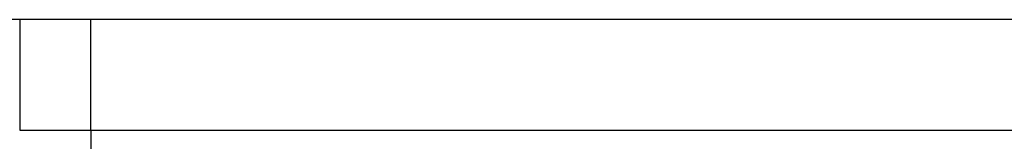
# Model space of a CAD drawing. Header units: inches. Extents: x 28 to 747, y 82 to 346.
# Tile 71 of 246: x 101.242 to 102.613, y 336.367 to 336.537. Entities that reach past the tile are written whole.
import ezdxf

# ---------------------------------------------------------------- set-up
doc = ezdxf.new("R2010")
doc.units = ezdxf.units.IN
doc.header["$MEASUREMENT"] = 0
doc.layers.add('Visible Edges(ANSI)', color=7, linetype='Continuous', lineweight=25)
doc.layers.add('Visible Tangent Edges(ANSI)', color=7, linetype='Continuous', lineweight=25)

msp = doc.modelspace()

# ---------------------------------------------------------------- linework, layer by layer
at = {"layer": 'Visible Edges(ANSI)'}
for p, q in [((172.2466, 336.5374), (100.6416, 336.5374)), ((101.2422, 336.5374), (101.2422, 336.3829))]:
    msp.add_line(p, q, dxfattribs=at)
at = {"layer": 'Visible Tangent Edges(ANSI)'}
for p, q in [((101.3412, 336.3829), (101.3412, 336.5374)), ((101.2422, 336.3829), (101.3412, 336.3829)), ((101.3412, 336.3829), (101.3412, 336.3519)), ((101.3412, 336.3829), (171.4459, 336.3829))]:
    msp.add_line(p, q, dxfattribs=at)

doc.saveas('drawing.dxf')
